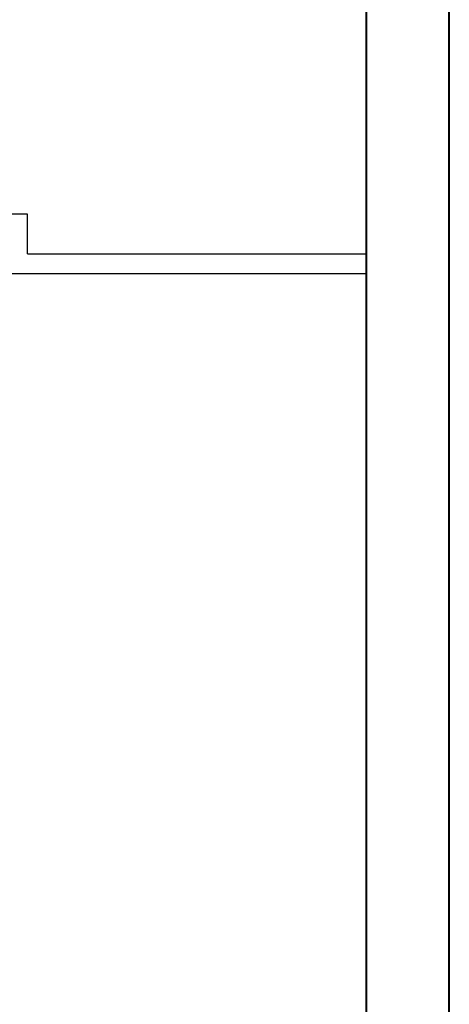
# Model space of a CAD drawing. Header units: millimetres. Extents: x 6612729504 to 6612744462, y 5733542327 to 5733549367.
# Tile 98 of 109: x 6612743613 to 6612744462, y 5733544981 to 5733546929. Entities that reach past the tile are written whole.
import ezdxf

# ---------------------------------------------------------------- set-up
doc = ezdxf.new("R2010")
doc.units = ezdxf.units.MM
doc.header["$MEASUREMENT"] = 0
doc.layers.add('_ ARKUSZ _ 01 _ RAMKA', color=7, linetype='Continuous')
doc.layers.add('inw_ŚCIANY cienkie', color=7, linetype='Continuous')

msp = doc.modelspace()

# ---------------------------------------------------------------- linework, layer by layer
at = {"layer": '_ ARKUSZ _ 01 _ RAMKA', "color": 252, "lineweight": 40}
msp.add_line((6612744298.273997, 5733543457.131468), (6612744298.273997, 5733549285.815592), dxfattribs=at)
at = {"layer": '_ ARKUSZ _ 01 _ RAMKA', "color": 7, "lineweight": 40}
msp.add_lwpolyline([(6612730636.884463, 5733549367.448231), (6612730636.884463, 5733542327.448219), (6612744461.930632, 5733542327.448219), (6612744461.930632, 5733549367.448231)], close=True, dxfattribs=at)
at = {"layer": 'inw_ŚCIANY cienkie', "color": 252, "lineweight": 30}
for p, q in [((6612743628.516496, 5733546543.844685), (6612743452.516495, 5733546543.844685)), ((6612743628.516496, 5733546543.844685), (6612743452.516495, 5733546543.844685)), ((6612743628.516496, 5733546543.844685), (6612743452.516495, 5733546543.844685)), ((6612743628.516496, 5733546465.844685), (6612743628.516496, 5733546543.844685)), ((6612743628.516496, 5733546465.844685), (6612743628.516496, 5733546543.844685)), ((6612743628.516496, 5733546465.844685), (6612743628.516496, 5733546543.844685)), ((6612743628.516496, 5733546465.844685), (6612744192.409531, 5733546465.844685)), ((6612743628.516496, 5733546465.844685), (6612744192.409531, 5733546465.844685)), ((6612743628.516496, 5733546465.844685), (6612744298.273997, 5733546465.844685)), ((6612744192.409531, 5733546425.844685), (6612743588.516496, 5733546425.844685)), ((6612744192.409531, 5733546425.844685), (6612743588.516496, 5733546425.844685)), ((6612744298.273997, 5733546425.844685), (6612743588.516496, 5733546425.844685))]:
    msp.add_line(p, q, dxfattribs=at)

doc.saveas('drawing.dxf')
